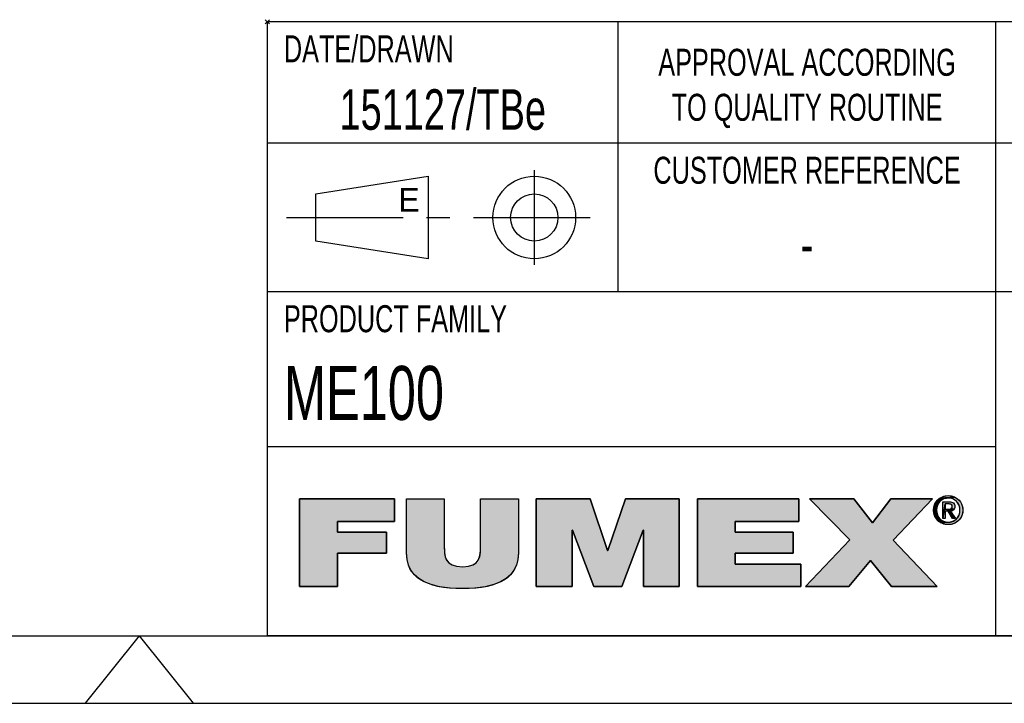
# Model space of a CAD drawing. Extents: x 0 to 420, y 0 to 297.
# Tile 5 of 13: x 226 to 299, y 0 to 51. Entities that reach past the tile are written whole.
import ezdxf

# ---------------------------------------------------------------- set-up
doc = ezdxf.new("R2010")
doc.units = 0
doc.header["$LTSCALE"] = 23.1
doc.linetypes.add('CENTER', pattern=[0.6, 0.375, -0.075, 0.075, -0.075])
doc.layers.get('0').update_dxf_attribs({"linetype": 'CONTINUOUS'})
doc.layers.add('100331_DXF_CONTINUOUS_LINE', color=7, linetype='CONTINUOUS')
doc.layers.add('100331_DXF_FORMAT', color=7, linetype='CONTINUOUS')
doc.styles.get("Standard").update_dxf_attribs({"font": 'txt', "width": 0.7})
doc.styles.add('TEXTSTYLE_2', font='txt', dxfattribs={"width": 0.7})
doc.styles.add('TEXTSTYLE_3', font='txt')

# ---------------------------------------------------------------- blocks, each defined once
blk = doc.blocks.new('FUMEX_LOGO_BL1', base_point=(271.467, 11.941))
at = {"layer": '100331_DXF_FORMAT', "linetype": 'CONTINUOUS'}
for points in [[(294.963, 15.385), (295.126, 15.373), (295.286, 15.338), (295.438, 15.279), (294.342, 15.199), (294.484, 15.279), (294.637, 15.338), (294.798, 15.373)], [(249.687, 8.651), (246.886, 8.651), (246.886, 15.144), (253.914, 15.144), (253.914, 13.48), (249.687, 13.48), (249.687, 12.671), (253.316, 12.671), (253.316, 11.124), (249.687, 11.124)], [(263.1, 15.144), (263.1, 11.161), (263.061, 10.663), (262.951, 10.231), (262.77, 9.853), (262.519, 9.523), (262.195, 9.237), (261.786, 8.992), (261.277, 8.79), (260.65, 8.633), (259.879, 8.532), (258.962, 8.496), (258.038, 8.532), (257.267, 8.634), (256.638, 8.791), (256.129, 8.994), (255.719, 9.239), (255.393, 9.525), (255.141, 9.856), (254.961, 10.234), (254.849, 10.665), (254.811, 11.161), (254.811, 15.144), (257.612, 15.144), (257.612, 11.606), (257.625, 11.177), (257.682, 10.851), (257.79, 10.6), (257.955, 10.403), (258.195, 10.251), (258.526, 10.152), (258.974, 10.115), (259.411, 10.152), (259.733, 10.252), (259.966, 10.404), (260.128, 10.602), (260.233, 10.857), (260.287, 11.19), (260.299, 11.606), (260.299, 15.144)], [(267.078, 8.651), (264.429, 8.651), (264.429, 15.144), (268.415, 15.144), (269.713, 11.325), (269.739, 11.325), (271.038, 15.144), (275.023, 15.144), (275.023, 8.651), (272.375, 8.651), (272.375, 12.816), (272.349, 12.816), (270.77, 8.651), (268.682, 8.651), (267.103, 12.816), (267.078, 12.816)], [(284.038, 8.651), (276.373, 8.651), (276.373, 15.144), (283.898, 15.144), (283.898, 13.48), (279.174, 13.48), (279.174, 12.671), (283.465, 12.671), (283.465, 11.124), (279.174, 11.124), (279.174, 10.315), (284.038, 10.315)], [(287.6, 8.651), (284.392, 8.651), (287.677, 12.107), (284.684, 15.144), (287.97, 15.144), (289.345, 13.38), (290.694, 15.144), (293.801, 15.144), (290.886, 12.089), (294.133, 8.651), (290.758, 8.651), (289.205, 10.588)], [(294.318, 14.927), (294.237, 14.824), (294.173, 14.709), (294.126, 14.585), (294.097, 14.453), (294.087, 14.314), (293.883, 14.149), (293.871, 14.314), (293.883, 14.477), (293.919, 14.632), (293.976, 14.78), (294.056, 14.917), (294.364, 14.974)], [(294.465, 15.055), (294.364, 14.974), (294.056, 14.917), (294.156, 15.041), (294.578, 15.12)], [(294.699, 15.167), (294.578, 15.12), (294.156, 15.041), (294.275, 15.15), (294.828, 15.196)], [(294.963, 15.206), (294.828, 15.196), (294.275, 15.15), (294.342, 15.199), (295.438, 15.279), (295.58, 15.198), (295.645, 15.15), (295.764, 15.041), (295.864, 14.917), (295.943, 14.78), (296.001, 14.633), (296.036, 14.477), (296.048, 14.314), (296.036, 14.149), (296.001, 13.992), (295.944, 13.844), (295.864, 13.707), (295.765, 13.582), (295.646, 13.473), (295.579, 13.424), (295.438, 13.343), (295.286, 13.284), (295.126, 13.249), (294.798, 13.249), (294.637, 13.284), (294.484, 13.343), (294.408, 13.383), (294.963, 13.416), (295.096, 13.425), (295.224, 13.454), (295.345, 13.502), (295.457, 13.567), (295.557, 13.649), (295.603, 13.695), (295.683, 13.798), (295.747, 13.914), (295.794, 14.039), (295.823, 14.173), (295.832, 14.314), (295.823, 14.453), (295.794, 14.585), (295.747, 14.71), (295.682, 14.824), (295.602, 14.928), (295.557, 14.973), (295.456, 15.055), (295.344, 15.12), (295.224, 15.167), (295.096, 15.196)], [(294.735, 14.771), (294.548, 13.691), (294.548, 14.93), (295.019, 14.93), (295.024, 14.93), (295.128, 14.925), (295.212, 14.91), (295.279, 14.887), (295.334, 14.857), (295.378, 14.819), (295.396, 14.797), (295.412, 14.773), (295.436, 14.72), (295.452, 14.655), (295.457, 14.578), (295.451, 14.504), (295.435, 14.44), (295.409, 14.386), (295.092, 14.395), (295.131, 14.403), (295.162, 14.414), (295.188, 14.427), (295.21, 14.444), (295.228, 14.464), (295.242, 14.487), (295.252, 14.516), (295.259, 14.549), (295.261, 14.589), (295.259, 14.623), (295.252, 14.652), (295.241, 14.677), (295.225, 14.699), (295.206, 14.718), (295.182, 14.734), (295.153, 14.748), (295.118, 14.759), (295.076, 14.766), (295.026, 14.771), (294.991, 14.771), (294.863, 14.771)], [(294.96, 14.388), (294.978, 14.388), (295.043, 14.39), (295.092, 14.395), (295.409, 14.386), (294.735, 14.229), (294.735, 13.691), (294.548, 13.691), (294.735, 14.771), (294.735, 14.58), (294.735, 14.388), (294.848, 14.388)], [(294.097, 14.173), (294.126, 14.039), (294.173, 13.914), (294.237, 13.799), (294.317, 13.696), (294.155, 13.583), (294.056, 13.707), (293.976, 13.844), (293.919, 13.993), (293.883, 14.149), (294.087, 14.314)], [(295.136, 14.237), (295.489, 13.691), (295.278, 13.691), (294.951, 14.229), (294.735, 14.229), (295.409, 14.386), (295.373, 14.341), (295.328, 14.303), (295.273, 14.273), (295.207, 14.25)], [(294.364, 13.648), (294.465, 13.567), (294.273, 13.474), (294.155, 13.583), (294.317, 13.696)], [(294.577, 13.502), (294.699, 13.454), (294.408, 13.383), (294.273, 13.474), (294.465, 13.567)]]:
    blk.add_hatch(color=7, dxfattribs=at).paths.add_polyline_path(points)
at = {"layer": '100331_DXF_FORMAT', "color": 7, "linetype": 'CONTINUOUS'}
for p, q in [((253.914, 15.144), (246.886, 15.144)), ((246.886, 15.144), (246.886, 8.651)), ((253.914, 15.144), (246.886, 15.144)), ((246.886, 15.144), (246.886, 8.651)), ((253.914, 13.48), (253.914, 15.144)), ((253.914, 13.48), (253.914, 15.144)), ((268.415, 15.144), (264.429, 15.144)), ((264.429, 15.144), (264.429, 8.651)), ((268.415, 15.144), (264.429, 15.144)), ((264.429, 15.144), (264.429, 8.651)), ((269.713, 11.325), (268.415, 15.144)), ((269.713, 11.325), (268.415, 15.144)), ((271.038, 15.144), (269.739, 11.325)), ((271.038, 15.144), (269.739, 11.325)), ((275.023, 15.144), (271.038, 15.144)), ((275.023, 15.144), (271.038, 15.144)), ((275.023, 8.651), (275.023, 15.144)), ((275.023, 8.651), (275.023, 15.144)), ((283.898, 15.144), (276.373, 15.144)), ((276.373, 15.144), (276.373, 8.651)), ((283.898, 15.144), (276.373, 15.144)), ((276.373, 15.144), (276.373, 8.651)), ((283.898, 13.48), (283.898, 15.144)), ((283.898, 13.48), (283.898, 15.144)), ((287.97, 15.144), (284.684, 15.144)), ((284.684, 15.144), (287.677, 12.107)), ((287.97, 15.144), (284.684, 15.144)), ((284.684, 15.144), (287.677, 12.107)), ((289.345, 13.38), (287.97, 15.144)), ((289.345, 13.38), (287.97, 15.144)), ((290.694, 15.144), (289.345, 13.38)), ((290.694, 15.144), (289.345, 13.38)), ((293.801, 15.144), (290.694, 15.144)), ((293.801, 15.144), (290.694, 15.144)), ((290.886, 12.089), (293.801, 15.144)), ((290.886, 12.089), (293.801, 15.144)), ((249.687, 12.671), (249.687, 13.48)), ((249.687, 13.48), (253.914, 13.48)), ((249.687, 12.671), (249.687, 13.48)), ((249.687, 13.48), (253.914, 13.48)), ((279.174, 12.671), (279.174, 13.48)), ((279.174, 13.48), (283.898, 13.48)), ((279.174, 12.671), (279.174, 13.48)), ((279.174, 13.48), (283.898, 13.48)), ((253.316, 12.671), (249.687, 12.671)), ((253.316, 12.671), (249.687, 12.671)), ((253.316, 11.124), (253.316, 12.671)), ((253.316, 11.124), (253.316, 12.671)), ((267.078, 8.651), (267.078, 12.816)), ((267.078, 12.816), (267.103, 12.816)), ((267.078, 8.651), (267.078, 12.816)), ((267.078, 12.816), (267.103, 12.816)), ((267.103, 12.816), (268.682, 8.651)), ((267.103, 12.816), (268.682, 8.651)), ((270.77, 8.651), (272.349, 12.816)), ((270.77, 8.651), (272.349, 12.816)), ((272.349, 12.816), (272.375, 12.816)), ((272.349, 12.816), (272.375, 12.816)), ((272.375, 12.816), (272.375, 8.651)), ((272.375, 12.816), (272.375, 8.651)), ((283.465, 12.671), (279.174, 12.671)), ((283.465, 12.671), (279.174, 12.671)), ((283.465, 11.124), (283.465, 12.671)), ((283.465, 11.124), (283.465, 12.671)), ((287.677, 12.107), (284.392, 8.651)), ((287.677, 12.107), (284.392, 8.651)), ((294.133, 8.651), (290.886, 12.089)), ((294.133, 8.651), (290.886, 12.089)), ((249.687, 8.651), (249.687, 11.124)), ((249.687, 11.124), (253.316, 11.124)), ((249.687, 8.651), (249.687, 11.124)), ((249.687, 11.124), (253.316, 11.124)), ((269.739, 11.325), (269.713, 11.325)), ((269.739, 11.325), (269.713, 11.325)), ((279.174, 10.315), (279.174, 11.124)), ((279.174, 11.124), (283.465, 11.124)), ((279.174, 10.315), (279.174, 11.124)), ((279.174, 11.124), (283.465, 11.124)), ((284.038, 10.315), (279.174, 10.315)), ((284.038, 10.315), (279.174, 10.315)), ((284.038, 8.651), (284.038, 10.315)), ((284.038, 8.651), (284.038, 10.315)), ((287.6, 8.651), (289.205, 10.588)), ((287.6, 8.651), (289.205, 10.588)), ((289.205, 10.588), (290.758, 8.651)), ((289.205, 10.588), (290.758, 8.651)), ((246.886, 8.651), (249.687, 8.651)), ((246.886, 8.651), (249.687, 8.651)), ((264.429, 8.651), (267.078, 8.651)), ((264.429, 8.651), (267.078, 8.651)), ((268.682, 8.651), (270.77, 8.651)), ((268.682, 8.651), (270.77, 8.651)), ((272.375, 8.651), (275.023, 8.651)), ((272.375, 8.651), (275.023, 8.651)), ((276.373, 8.651), (284.038, 8.651)), ((276.373, 8.651), (284.038, 8.651)), ((284.392, 8.651), (287.6, 8.651)), ((284.392, 8.651), (287.6, 8.651)), ((290.758, 8.651), (294.133, 8.651)), ((290.758, 8.651), (294.133, 8.651))]:
    blk.add_line(p, q, dxfattribs=at)
for points in [[(294.963, 15.385), (295.126, 15.373), (295.286, 15.338), (295.438, 15.279), (294.342, 15.199), (294.484, 15.279), (294.637, 15.338), (294.798, 15.373), (294.963, 15.385)], [(249.687, 8.651), (246.886, 8.651), (246.886, 15.144), (253.914, 15.144), (253.914, 13.48), (249.687, 13.48), (249.687, 12.671), (253.316, 12.671), (253.316, 11.124), (249.687, 11.124), (249.687, 8.651)], [(263.1, 15.144), (263.1, 11.161), (263.061, 10.663), (262.951, 10.231), (262.77, 9.853), (262.519, 9.523), (262.195, 9.237), (261.786, 8.992), (261.277, 8.79), (260.65, 8.633), (259.879, 8.532), (258.962, 8.496), (258.038, 8.532), (257.267, 8.634), (256.638, 8.791), (256.129, 8.994), (255.719, 9.239), (255.393, 9.525), (255.141, 9.856), (254.961, 10.234), (254.849, 10.665), (254.811, 11.161), (254.811, 15.144), (257.612, 15.144), (257.612, 11.606), (257.625, 11.177), (257.682, 10.851), (257.79, 10.6), (257.955, 10.403), (258.195, 10.251), (258.526, 10.152), (258.974, 10.115), (259.411, 10.152), (259.733, 10.252), (259.966, 10.404), (260.128, 10.602), (260.233, 10.857), (260.287, 11.19), (260.299, 11.606), (260.299, 15.144), (263.1, 15.144)], [(267.078, 8.651), (264.429, 8.651), (264.429, 15.144), (268.415, 15.144), (269.713, 11.325), (269.739, 11.325), (271.038, 15.144), (275.023, 15.144), (275.023, 8.651), (272.375, 8.651), (272.375, 12.816), (272.349, 12.816), (270.77, 8.651), (268.682, 8.651), (267.103, 12.816), (267.078, 12.816), (267.078, 8.651)], [(284.038, 8.651), (276.373, 8.651), (276.373, 15.144), (283.898, 15.144), (283.898, 13.48), (279.174, 13.48), (279.174, 12.671), (283.465, 12.671), (283.465, 11.124), (279.174, 11.124), (279.174, 10.315), (284.038, 10.315), (284.038, 8.651)], [(287.6, 8.651), (284.392, 8.651), (287.677, 12.107), (284.684, 15.144), (287.97, 15.144), (289.345, 13.38), (290.694, 15.144), (293.801, 15.144), (290.886, 12.089), (294.133, 8.651), (290.758, 8.651), (289.205, 10.588), (287.6, 8.651)], [(294.318, 14.927), (294.237, 14.824), (294.173, 14.709), (294.126, 14.585), (294.097, 14.453), (294.087, 14.314), (293.883, 14.149), (293.871, 14.314), (293.883, 14.477), (293.919, 14.632), (293.976, 14.78), (294.056, 14.917), (294.364, 14.974), (294.318, 14.927)], [(294.465, 15.055), (294.364, 14.974), (294.056, 14.917), (294.156, 15.041), (294.578, 15.12), (294.465, 15.055)], [(294.699, 15.167), (294.578, 15.12), (294.156, 15.041), (294.275, 15.15), (294.828, 15.196), (294.699, 15.167)], [(294.963, 15.206), (294.828, 15.196), (294.275, 15.15), (294.342, 15.199), (295.438, 15.279), (295.58, 15.198), (295.645, 15.15), (295.764, 15.041), (295.864, 14.917), (295.943, 14.78), (296.001, 14.633), (296.036, 14.477), (296.048, 14.314), (296.036, 14.149), (296.001, 13.992), (295.944, 13.844), (295.864, 13.707), (295.765, 13.582), (295.646, 13.473), (295.579, 13.424), (295.438, 13.343), (295.286, 13.284), (295.126, 13.249), (294.798, 13.249), (294.637, 13.284), (294.484, 13.343), (294.408, 13.383), (294.963, 13.416), (295.096, 13.425), (295.224, 13.454), (295.345, 13.502), (295.457, 13.567), (295.557, 13.649), (295.603, 13.695), (295.683, 13.798), (295.747, 13.914), (295.794, 14.039), (295.823, 14.173), (295.832, 14.314), (295.823, 14.453), (295.794, 14.585), (295.747, 14.71), (295.682, 14.824), (295.602, 14.928), (295.557, 14.973), (295.456, 15.055), (295.344, 15.12), (295.224, 15.167), (295.096, 15.196), (294.963, 15.206)], [(294.735, 14.771), (294.548, 13.691), (294.548, 14.93), (295.019, 14.93), (295.024, 14.93), (295.128, 14.925), (295.212, 14.91), (295.279, 14.887), (295.334, 14.857), (295.378, 14.819), (295.396, 14.797), (295.412, 14.773), (295.436, 14.72), (295.452, 14.655), (295.457, 14.578), (295.451, 14.504), (295.435, 14.44), (295.409, 14.386), (295.092, 14.395), (295.131, 14.403), (295.162, 14.414), (295.188, 14.427), (295.21, 14.444), (295.228, 14.464), (295.242, 14.487), (295.252, 14.516), (295.259, 14.549), (295.261, 14.589), (295.259, 14.623), (295.252, 14.652), (295.241, 14.677), (295.225, 14.699), (295.206, 14.718), (295.182, 14.734), (295.153, 14.748), (295.118, 14.759), (295.076, 14.766), (295.026, 14.771), (294.991, 14.771), (294.863, 14.771), (294.735, 14.771)], [(294.96, 14.388), (294.978, 14.388), (295.043, 14.39), (295.092, 14.395), (295.409, 14.386), (294.735, 14.229), (294.735, 13.691), (294.548, 13.691), (294.735, 14.771), (294.735, 14.58), (294.735, 14.388), (294.848, 14.388), (294.96, 14.388)], [(294.097, 14.173), (294.126, 14.039), (294.173, 13.914), (294.237, 13.799), (294.317, 13.696), (294.155, 13.583), (294.056, 13.707), (293.976, 13.844), (293.919, 13.993), (293.883, 14.149), (294.087, 14.314), (294.097, 14.173)], [(295.136, 14.237), (295.489, 13.691), (295.278, 13.691), (294.951, 14.229), (294.735, 14.229), (295.409, 14.386), (295.373, 14.341), (295.328, 14.303), (295.273, 14.273), (295.207, 14.25), (295.136, 14.237)], [(294.364, 13.648), (294.465, 13.567), (294.273, 13.474), (294.155, 13.583), (294.317, 13.696), (294.364, 13.648)], [(294.577, 13.502), (294.699, 13.454), (294.408, 13.383), (294.273, 13.474), (294.465, 13.567), (294.577, 13.502)]]:
    blk.add_lwpolyline(points, dxfattribs=at)
for points, knots in [([(294.963, 13.237), (295.548, 13.237), (296.048, 13.691), (296.048, 14.314), (296.048, 14.93), (295.548, 15.385), (294.963, 15.385), (294.372, 15.385), (293.871, 14.93), (293.871, 14.314), (293.871, 13.691), (294.372, 13.237), (294.963, 13.237)], [0, 0, 0, 0, 1, 1, 1, 2, 2, 2, 3, 3, 3, 4, 4, 4, 4]), ([(294.963, 13.237), (295.548, 13.237), (296.048, 13.691), (296.048, 14.314), (296.048, 14.93), (295.548, 15.385), (294.963, 15.385), (294.372, 15.385), (293.871, 14.93), (293.871, 14.314), (293.871, 13.691), (294.372, 13.237), (294.963, 13.237)], [0, 0, 0, 0, 1, 1, 1, 2, 2, 2, 3, 3, 3, 4, 4, 4, 4]), ([(263.1, 15.144), (263.1, 15.144), (260.299, 15.144), (260.299, 15.144), (260.299, 15.144), (260.299, 11.606), (260.299, 11.606), (260.299, 10.943), (260.299, 10.115), (258.974, 10.115), (257.612, 10.115), (257.612, 10.943), (257.612, 11.606), (257.612, 11.606), (257.612, 15.144), (257.612, 15.144), (257.612, 15.144), (254.811, 15.144), (254.811, 15.144), (254.811, 15.144), (254.811, 11.161), (254.811, 11.161), (254.811, 9.36), (256.186, 8.496), (258.962, 8.496), (261.738, 8.496), (263.1, 9.36), (263.1, 11.161), (263.1, 11.161), (263.1, 15.144), (263.1, 15.144)], [0, 0, 0, 0, 1, 1, 1, 2, 2, 2, 3, 3, 3, 4, 4, 4, 5, 5, 5, 6, 6, 6, 7, 7, 7, 8, 8, 8, 9, 9, 9, 10, 10, 10, 10]), ([(263.1, 15.144), (263.1, 15.144), (260.299, 15.144), (260.299, 15.144), (260.299, 15.144), (260.299, 11.606), (260.299, 11.606), (260.299, 10.943), (260.299, 10.115), (258.974, 10.115), (257.612, 10.115), (257.612, 10.943), (257.612, 11.606), (257.612, 11.606), (257.612, 15.144), (257.612, 15.144), (257.612, 15.144), (254.811, 15.144), (254.811, 15.144), (254.811, 15.144), (254.811, 11.161), (254.811, 11.161), (254.811, 9.36), (256.186, 8.496), (258.962, 8.496), (261.738, 8.496), (263.1, 9.36), (263.1, 11.161), (263.1, 11.161), (263.1, 15.144), (263.1, 15.144)], [0, 0, 0, 0, 1, 1, 1, 2, 2, 2, 3, 3, 3, 4, 4, 4, 5, 5, 5, 6, 6, 6, 7, 7, 7, 8, 8, 8, 9, 9, 9, 10, 10, 10, 10]), ([(294.087, 14.314), (294.087, 14.823), (294.471, 15.206), (294.963, 15.206), (295.449, 15.206), (295.832, 14.823), (295.832, 14.314), (295.832, 13.797), (295.449, 13.416), (294.963, 13.416), (294.471, 13.416), (294.087, 13.797), (294.087, 14.314)], [0, 0, 0, 0, 1, 1, 1, 2, 2, 2, 3, 3, 3, 4, 4, 4, 4]), ([(294.087, 14.314), (294.087, 14.823), (294.471, 15.206), (294.963, 15.206), (295.449, 15.206), (295.832, 14.823), (295.832, 14.314), (295.832, 13.797), (295.449, 13.416), (294.963, 13.416), (294.471, 13.416), (294.087, 13.797), (294.087, 14.314)], [0, 0, 0, 0, 1, 1, 1, 2, 2, 2, 3, 3, 3, 4, 4, 4, 4]), ([(294.735, 14.229), (294.735, 14.229), (294.951, 14.229), (294.951, 14.229), (294.951, 14.229), (295.278, 13.691), (295.278, 13.691), (295.278, 13.691), (295.489, 13.691), (295.489, 13.691), (295.489, 13.691), (295.136, 14.237), (295.136, 14.237), (295.318, 14.26), (295.457, 14.356), (295.457, 14.578), (295.457, 14.823), (295.312, 14.93), (295.019, 14.93), (295.019, 14.93), (294.548, 14.93), (294.548, 14.93), (294.548, 14.93), (294.548, 13.691), (294.548, 13.691), (294.548, 13.691), (294.735, 13.691), (294.735, 13.691), (294.735, 13.691), (294.735, 14.229), (294.735, 14.229)], [0, 0, 0, 0, 1, 1, 1, 2, 2, 2, 3, 3, 3, 4, 4, 4, 5, 5, 5, 6, 6, 6, 7, 7, 7, 8, 8, 8, 9, 9, 9, 10, 10, 10, 10]), ([(294.735, 14.229), (294.735, 14.229), (294.951, 14.229), (294.951, 14.229), (294.951, 14.229), (295.278, 13.691), (295.278, 13.691), (295.278, 13.691), (295.489, 13.691), (295.489, 13.691), (295.489, 13.691), (295.136, 14.237), (295.136, 14.237), (295.318, 14.26), (295.457, 14.356), (295.457, 14.578), (295.457, 14.823), (295.312, 14.93), (295.019, 14.93), (295.019, 14.93), (294.548, 14.93), (294.548, 14.93), (294.548, 14.93), (294.548, 13.691), (294.548, 13.691), (294.548, 13.691), (294.735, 13.691), (294.735, 13.691), (294.735, 13.691), (294.735, 14.229), (294.735, 14.229)], [0, 0, 0, 0, 1, 1, 1, 2, 2, 2, 3, 3, 3, 4, 4, 4, 5, 5, 5, 6, 6, 6, 7, 7, 7, 8, 8, 8, 9, 9, 9, 10, 10, 10, 10]), ([(294.735, 14.388), (294.735, 14.388), (294.735, 14.771), (294.735, 14.771), (294.735, 14.771), (294.991, 14.771), (294.991, 14.771), (295.122, 14.771), (295.261, 14.743), (295.261, 14.589), (295.261, 14.399), (295.119, 14.388), (294.96, 14.388), (294.96, 14.388), (294.735, 14.388), (294.735, 14.388)], [0, 0, 0, 0, 1, 1, 1, 2, 2, 2, 3, 3, 3, 4, 4, 4, 5, 5, 5, 5]), ([(294.735, 14.388), (294.735, 14.388), (294.735, 14.771), (294.735, 14.771), (294.735, 14.771), (294.991, 14.771), (294.991, 14.771), (295.122, 14.771), (295.261, 14.743), (295.261, 14.589), (295.261, 14.399), (295.119, 14.388), (294.96, 14.388), (294.96, 14.388), (294.735, 14.388), (294.735, 14.388)], [0, 0, 0, 0, 1, 1, 1, 2, 2, 2, 3, 3, 3, 4, 4, 4, 5, 5, 5, 5])]:
    blk.add_open_spline(points, degree=3, knots=knots, dxfattribs=at)
for points in [[(294.963, 13.416), (294.408, 13.383), (294.828, 13.425), (294.699, 13.454)], [(294.963, 13.237), (294.798, 13.249), (295.126, 13.249)]]:
    blk.add_solid(points, dxfattribs=at)
blk = doc.blocks.new('SYMBOL_0_BL2', base_point=(257.498, 35.998))
at = {"layer": '100331_DXF_CONTINUOUS_LINE', "color": 7, "linetype": 'CENTER'}
for p, q in [((264.28, 39.498), (264.28, 32.498)), ((245.905, 35.998), (269.092, 35.998))]:
    blk.add_line(p, q, dxfattribs=at)
at = {"layer": '100331_DXF_CONTINUOUS_LINE', "color": 7, "linetype": 'CONTINUOUS'}
for p, q in [((248.092, 37.748), (256.405, 39.061)), ((256.405, 39.061), (256.405, 32.936)), ((248.092, 34.248), (248.092, 37.748)), ((256.405, 32.936), (248.092, 34.248))]:
    blk.add_line(p, q, dxfattribs=at)
for radius in [3.062, 1.75]:
    blk.add_circle((264.28, 35.998), radius, dxfattribs=at)

msp = doc.modelspace()

# ---------------------------------------------------------------- linework, layer by layer
at = {"layer": '100331_DXF_FORMAT', "color": 7, "linetype": 'CONTINUOUS'}
for p, q in [((244.655, 50.342), (244.342, 50.655)), ((244.655, 50.655), (244.342, 50.342)), ((414.998, 50.498), (244.498, 50.498)), ((244.498, 4.998), (244.498, 50.498)), ((270.498, 30.498), (270.498, 50.498)), ((298.498, 4.998), (298.498, 50.498)), ((414.998, 41.498), (244.498, 41.498)), ((414.998, 30.498), (244.498, 30.498)), ((298.498, 18.998), (244.498, 18.998)), ((24.998, 4.998), (414.998, 4.998)), ((234.998, 4.998), (231.002, -0.002)), ((234.998, 4.998), (238.995, -0.002)), ((414.998, 4.998), (244.498, 4.998)), ((-0.002, -0.002), (419.998, -0.002))]:
    msp.add_line(p, q, dxfattribs=at)

# ---------------------------------------------------------------- block references
at = {"layer": '100331_DXF_CONTINUOUS_LINE', "color": 7, "linetype": 'CONTINUOUS'}
msp.add_blockref('SYMBOL_0_BL2', (257.498, 35.998), dxfattribs=at)
at = {"layer": '100331_DXF_FORMAT', "color": 2, "linetype": 'CONTINUOUS'}
msp.add_blockref('FUMEX_LOGO_BL1', (271.467, 11.941), dxfattribs=at)

# ---------------------------------------------------------------- texts
at = {"color": 7, "linetype": 'CONTINUOUS'}
for s, insert, char_height, width, attachment_point, style in [('DATE/DRAWN', (245.723, 49.498), 2, 14, 1, 'TEXTSTYLE_2'), ('APPROVAL ACCORDING\\PTO QUALITY ROUTINE', (284.498, 48.498), 2, 25.2, 2, 'TEXTSTYLE_2'), ('CUSTOMER REFERENCE', (284.498, 40.498), 2, 25.2, 2, 'TEXTSTYLE_2'), ('E', (254.217, 38.186), 1.75, 1.75, 1, 'TEXTSTYLE_3')]:
    msp.add_mtext(s, dxfattribs=dict(at, insert=insert, char_height=char_height, width=width, attachment_point=attachment_point, style=style))
at = {"color": 7, "linetype": 'CONTINUOUS', "insert": (257.498, 45.498), "char_height": 3, "width": 32.03571, "attachment_point": 2}
msp.add_mtext('151127/TBe', dxfattribs=at)
at = {"layer": '100331_DXF_FORMAT', "color": 7, "linetype": 'CONTINUOUS'}
for s, insert, char_height, width, attachment_point in [('-', (284.498, 35.498), 3, 3.21429, 2), ('ME100', (245.723, 24.998), 4, 22.28571, 1)]:
    msp.add_mtext(s, dxfattribs=dict(at, insert=insert, char_height=char_height, width=width, attachment_point=attachment_point))
at = {"layer": '100331_DXF_FORMAT', "color": 7, "linetype": 'CONTINUOUS', "insert": (245.723, 29.498), "char_height": 2, "width": 19.6, "attachment_point": 1, "style": 'TEXTSTYLE_2'}
msp.add_mtext('PRODUCT FAMILY', dxfattribs=at)

doc.saveas('drawing.dxf')
